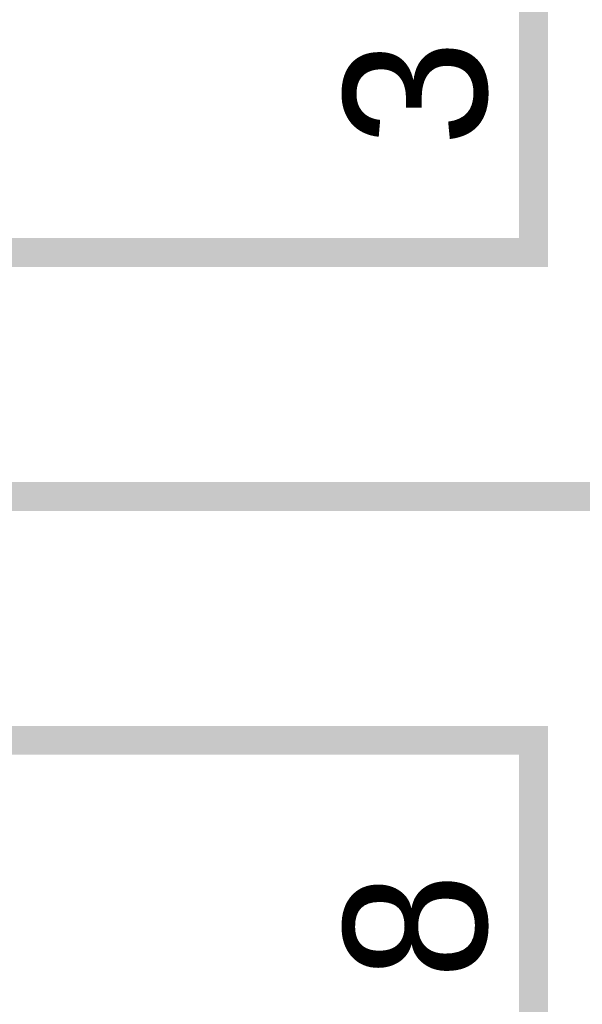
# Model space of a CAD drawing. Extents: x 0 to 22, y 0 to 17.
# Tile 15 of 58: x 4.79 to 5.02, y 12.392 to 12.795. Entities that reach past the tile are written whole.
import ezdxf

# ---------------------------------------------------------------- set-up
doc = ezdxf.new("R2010")
doc.units = 0
doc.layers.add('SHEET', color=255, linetype='CONTINUOUS')

msp = doc.modelspace()

# ---------------------------------------------------------------- linework, layer by layer
at = {"layer": 'SHEET', "const_width": 0.0118}
for points in [[(4.70081, 12.6995), (5.00046, 12.6995), (5.00046, 13.59933), (15.09986, 13.59933), (15.09986, 13.1995)], [(10.6002, 12.69992), (10.6002, 13.39983), (5.20077, 13.39983), (5.20077, 12.59975), (4.60065, 12.59975)], [(4.7006, 12.5), (5.00046, 12.5), (5.00046, 11.82992)]]:
    msp.add_lwpolyline(points, dxfattribs=at)

# ---------------------------------------------------------------- texts
at = {"layer": 'SHEET'}
for s, p in [('3', (4.98126, 12.7429)), ('8', (4.98126, 12.40234))]:
    msp.add_text(s, height=0.05843, rotation=90, dxfattribs=at).set_placement(p)

doc.saveas('drawing.dxf')
